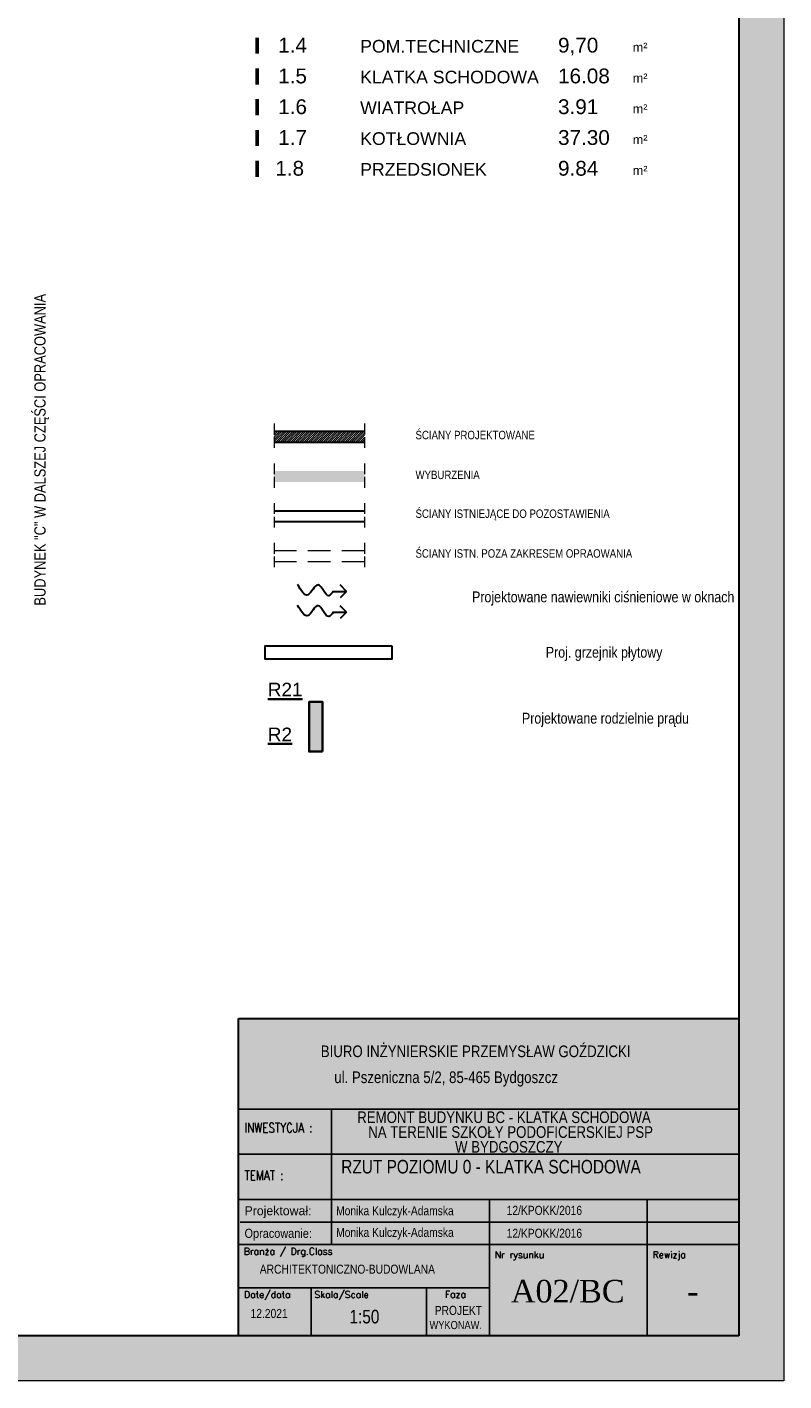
# Model space of a CAD drawing. Header units: millimetres. Extents: x 1390 to 61772, y -2775 to 3946.
# Tile 2 of 24: x 3043 to 3880, y -2775 to -1277. Entities that reach past the tile are written whole.
import ezdxf
from ezdxf.enums import TextEntityAlignment as Align

# ---------------------------------------------------------------- set-up
doc = ezdxf.new("R2010")
doc.units = ezdxf.units.MM
doc.linetypes.add('ACAD_ISO02W100', pattern=[15, 12, -3])
doc.linetypes.add('DASHED', pattern=[0.75, 0.5, -0.25])
for name, color, linetype, lineweight in [('!MARIUSZ', 220, 'Continuous', 35), ('_e_rozdzielnie', 16, 'Continuous', 35), ('BA_txs', 2, 'Continuous', 18), ('Cienka', 7, 'Continuous', 18), ('mm_grzejniki', 30, 'Continuous', 30), ('mm_Wentylacja', 5, 'Continuous', 50), ('mm_wentylacja_bloki', 7, 'Continuous', 18), ('Niewidoczne', 160, 'ACAD_ISO02W100', 18), ('PG_WIDOKOWE_CIENKIE', 1, 'Continuous', 18), ('PG_WYMIARY', 1, 'Continuous', 18), ('Przekrojowa', 60, 'Continuous', 18), ('TABC', 1, 'Continuous', 18), ('TABELKA', 7, 'Continuous', 18), ('WYBURZENIA', 160, 'Continuous', 30), ('Wymiarowa zewnętrzna', 50, 'Continuous', 18)]:
    doc.layers.add(name, color=color, linetype=linetype, lineweight=lineweight)
doc.layers.add('MKA_TEXT', color=1, linetype='Continuous')
doc.styles.add('BIKTS', font='bikromsw.shx', dxfattribs={"width": 0.85})
doc.styles.add('MKA_ARIAL', font='arial.ttf')
doc.styles.add('ROMANC', font='times.ttf', dxfattribs={"height": 20})
doc.styles.add('ROMANS', font='bikromsw.shx', dxfattribs={"width": 0.8})
doc.styles.add('SIMPLEX', font='SIMPLEX')
doc.styles.get("Standard").update_dxf_attribs({"font": 'arial.ttf'})

# ---------------------------------------------------------------- blocks, each defined once
blk = doc.blocks.new('A$C38c5ed0e')
at = {"true_color": 0xffffff}
h = blk.add_hatch(color=7, dxfattribs=at)
h.dxf.hatch_style = 1
h.paths.add_polyline_path([(1107.2, 702), (0, 702), (0, 0), (1107.2, 0)])
at = {"layer": 'Przekrojowa', "color": 18, "lineweight": 30, "true_color": 0x000000}
for p, q in [((0, 0), (0, 702)), ((0, 702), (1107.2, 702))]:
    blk.add_line(p, q, dxfattribs=at)
blk = doc.blocks.new('TAB-SP')
at = {"color": 18, "true_color": 0x000000}
for p, q in [((-5536, 0), (-5536, 3510)), ((-5536, 3510), (0, 3510)), ((0, 3510), (0, 0)), ((-4506, 2008), (-4506, 2508)), ((-5536, 2008), (0, 2008)), ((-4506, 1014), (-4506, 2025)), ((-2760, 1508), (-2760, 531)), ((-1014, 1508), (-1014, 1008)), ((-5520, 1258), (0, 1258)), ((0, 1008), (-5536, 1008)), ((-4506, 1008), (-4506, 1014)), ((-1014, 0), (-1014, 1008)), ((-5536, 0), (0, 0))]:
    blk.add_line(p, q, dxfattribs=at)
at = {"color": 18, "linetype": 'Continuous', "true_color": 0x000000}
for p, q in [((0, 2508), (-5536, 2508)), ((0, 1508), (-5536, 1508)), ((-2760, 531), (-5536, 531)), ((-4733, 0), (-4733, 531)), ((-3457, 0), (-3457, 531)), ((-2760, 531), (-2760, 0))]:
    blk.add_line(p, q, dxfattribs=at)
at = {"color": 18, "true_color": 0x000000, "style": 'ROMANS'}
for s, width, p, p2 in [('Projektował: ', 0.750949, (-5470, 1333), (-4691, 1333)), ('Opracowanie: ', 0.711769, (-5470, 1083), (-4691, 1083))]:
    blk.add_text(s, height=100, dxfattribs=dict(at, width=width)).set_placement(p, p2, align=Align.FIT)
at = {"color": 18, "true_color": 0x000000, "style": 'BIKTS', "width": 0.85}
for tag, p, height in [('TEMAT1', (-4383, 1811), 150), ('TEMAT2', (-4383, 1591), 150), ('PROJEKTOWAł1', (-4383, 1336), 100), ('UPR.NR1', (-2569, 1341), 100), ('PROJEKTOWAŁ2', (-4383, 1086), 100), ('UPR.NR2', (-2569, 1091), 100), ('BRANżA', (-4783, 686), 100), ('FAZA', (-3199, 242), 100), ('DATA', (-5403, 196), 100), ('SKALA', (-4363, 136), 150), ('UPR.NR4', (-3378, 73), 100)]:
    blk.add_attdef(tag, p, '', height=height, dxfattribs=at)
at = {"color": 18, "true_color": 0x000000, "style": 'ROMANC'}
for tag, p in [('NR', (-2075, 368)), ('REWIZJA', (-508, 368))]:
    blk.add_attdef(tag, text='', height=250, dxfattribs=at).set_placement(p, align=Align.CENTER)
at = {"layer": 'TABC', "color": 18, "linetype": 'Continuous', "true_color": 0x000000, "style": 'SIMPLEX'}
for s, p in [('Branża / Drg.Class', (-5478, 896)), ('Nr rysunku', (-2700, 859)), ('Rewizja', (-954, 859)), ('Date/data', (-5475, 418)), ('Skala/Scale', (-4696, 418)), ('Faza', (-3252, 421))]:
    blk.add_text(s, height=74.6, dxfattribs=at).set_placement(p)
at = {"layer": 'TABELKA', "color": 18, "true_color": 0x000000}
for s, height, style, width, p in [('BIURO INŻYNIERSKIE PRZEMYSŁAW GOŹDZICKI', 128.93, 'BIKTS', 0.85, (-4626, 3082)), ('ul. Pszeniczna 5/2, 85-465 Bydgoszcz', 128.93, 'BIKTS', 0.85, (-4477, 2795)), ('REMONT BUDYNKU BC - KLATKA SCHODOWA ', 128.93, 'BIKTS', 0.85, (-4223, 2353)), ('INWESTYCJA :', 105.6, 'SIMPLEX', 0.8, (-5470, 2248)), ('NA TERENIE SZKOŁY PODOFICERSKIEJ PSP ', 128.93, 'BIKTS', 0.85, (-4101, 2189)), ('TEMAT :', 105.6, 'SIMPLEX', 0.8, (-5470, 1721))]:
    blk.add_text(s, height=height, dxfattribs=dict(at, style=style, width=width)).set_placement(p)
at = {"layer": 'TABELKA', "color": 18, "true_color": 0x000000, "insert": (-3140, 2154), "char_height": 128.93, "width": 1530.26, "attachment_point": 1, "style": 'BIKTS'}
blk.add_mtext('W BYDGOSZCZY', dxfattribs=at)
blk = doc.blocks.new('A$C4C0525F4')
at = {"true_color": 0xffffff}
h = blk.add_hatch(color=7, dxfattribs=at)
h.dxf.hatch_style = 1
h.paths.add_polyline_path([(2100, 0), (0, 0), (0, -2970), (2100, -2970)])
h.paths.add_polyline_path([(150, -50), (2050, -50), (2050, -2920), (150, -2920)], flags=16)
at = {"layer": 'Cienka', "color": 1}
for p, q in [((2100, 0), (2100, -2970)), ((2100, -2970), (0, -2970))]:
    blk.add_line(p, q, dxfattribs=at)
at = {"layer": 'Przekrojowa', "color": 18, "lineweight": 30, "true_color": 0x000000}
for p, q in [((2050, -50), (2050, -2920)), ((2050, -2920), (150, -2920))]:
    blk.add_line(p, q, dxfattribs=at)
blk = doc.blocks.new('podciecie')
at = {"layer": 'mm_Wentylacja', "color": 142, "lineweight": 30}
for p, q in [((23288, -37575.5), (23288, -37590.5)), ((23288, -37590.5), (23280.9, -37583.4)), ((23288, -37590.5), (23295.1, -37583.4))]:
    blk.add_line(p, q, dxfattribs=at)
blk.add_spline([(23288, -37575.5), (23283.2, -37570.7), (23295.2, -37558.8), (23284.2, -37547.8), (23295.8, -37536.2)], degree=3, dxfattribs=at)
blk = doc.blocks.new('tpow')
at = {"const_width": 10}
blk.add_lwpolyline([(0, 12.4), (0, 57.3)], dxfattribs=at)
at = {"insert": (1038.8, 42.9), "char_height": 20, "attachment_point": 1, "style": 'MKA_ARIAL'}
blk.add_mtext_dynamic_manual_height_columns('{\\H1.25x;m²}', width=43.685, gutter_width=1000, heights=[0], dxfattribs=at)
at = {"lineweight": -3, "style": 'MKA_ARIAL'}
blk.add_attdef('001', text='', height=41, dxfattribs=at).set_placement((89.6, 15.7), align=Align.CENTER)
for tag, p, height in [('POMIESZCZENIE', (284.6, 15.7), 35), ('WWWWW', (711.8, 15.7), 24), ('88,88', (883.3, 15.7), 41)]:
    blk.add_attdef(tag, p, '', height=height, dxfattribs=at)

msp = doc.modelspace()

# ---------------------------------------------------------------- hatches: boundary and pattern name
at = {"layer": '_e_rozdzielnie', "linetype": 'ByBlock', "true_color": 0x000000, "transparency": 33554559}
h = msp.add_hatch(color=18, dxfattribs=at)
h.dxf.hatch_style = 1
h.paths.add_polyline_path([(3369.7, -2078.87), (3369.7, -2023.87), (3354.7, -2023.87), (3354.7, -2078.87)])
at = {"layer": 'PG_WIDOKOWE_CIENKIE', "lineweight": 18, "true_color": 0x000000}
h = msp.add_hatch(dxfattribs=at)
h.set_pattern_fill('LINE', color=18, scale=13.5, angle=45)
h.set_pattern_definition([(45, (16013.6865, 14300.5402), (-1.1932427, 1.1932427), [])])
h.paths.add_polyline_path([(3415.94, -1724.46), (3315.94, -1724.46), (3315.94, -1736.46), (3415.94, -1736.46)])
at = {"layer": 'WYBURZENIA', "lineweight": 18, "true_color": 0x000000, "transparency": 33554572}
h = msp.add_hatch(color=18, dxfattribs=at)
h.dxf.hatch_style = 1
h.paths.add_polyline_path([(3415.94, -1768.46), (3315.94, -1768.46), (3315.94, -1780.46), (3415.94, -1780.46)])

# ---------------------------------------------------------------- linework, layer by layer
at = {"layer": '!MARIUSZ', "color": 18, "linetype": 'DASHED', "lineweight": 0, "ltscale": 50, "true_color": 0x000000}
for p, q in [((3315.94, -1856.46), (3415.94, -1856.46)), ((3315.94, -1868.46), (3415.94, -1868.46))]:
    msp.add_line(p, q, dxfattribs=at)
at = {"layer": '_e_rozdzielnie', "color": 18, "linetype": 'ByBlock', "true_color": 0x000000}
msp.add_lwpolyline([(3369.7, -2078.87), (3369.7, -2023.87), (3354.7, -2023.87), (3354.7, -2078.87)], close=True, dxfattribs=at)
at = {"layer": 'mm_grzejniki', "color": 18, "true_color": 0x000000}
msp.add_lwpolyline([(3446.16, -1961.69), (3446.16, -1976.69), (3306.16, -1976.69), (3306.16, -1961.69)], close=True, dxfattribs=at)
at = {"layer": 'Niewidoczne', "color": 18, "true_color": 0x000000}
for p, q in [((3315.94, -1715.96), (3315.94, -1744.96)), ((3415.94, -1715.96), (3415.94, -1744.96)), ((3315.94, -1759.96), (3315.94, -1788.96)), ((3415.94, -1759.96), (3415.94, -1788.96)), ((3315.94, -1803.96), (3315.94, -1832.96)), ((3415.94, -1803.96), (3415.94, -1832.96)), ((3315.94, -1847.96), (3315.94, -1876.96)), ((3415.94, -1847.96), (3415.94, -1876.96))]:
    msp.add_line(p, q, dxfattribs=at)
at = {"layer": 'Wymiarowa zewnętrzna', "color": 18, "lineweight": 30, "true_color": 0x000000}
for p, q in [((3315.94, -1724.46), (3415.94, -1724.46)), ((3315.94, -1736.46), (3415.94, -1736.46)), ((3315.94, -1812.46), (3415.94, -1812.46)), ((3315.94, -1824.46), (3415.94, -1824.46))]:
    msp.add_line(p, q, dxfattribs=at)

# ---------------------------------------------------------------- block references
at = {"color": 18, "true_color": 0x000000}
ref = msp.add_blockref('TAB-SP', (3830.26, -2725.07), dxfattribs=dict(at, xscale=0.09999999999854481, yscale=0.09999999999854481, zscale=0.09999999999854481))
ref.add_attrib('TEMAT1', 'RZUT POZIOMU 0 - KLATKA SCHODOWA', (3390.29, -2545.58), dxfattribs={"color": 250, "height": 15, "style": 'BIKTS', "width": 0.85})
ref.add_attrib('PROJEKTOWAł1', 'Monika Kulczyk-Adamska', (3384.65, -2615.72), dxfattribs={"color": 250, "height": 10, "style": 'BIKTS', "width": 0.85})
ref.add_attrib('UPR.NR1', '12/KPOKK/2016', (3573.39, -2616.73), dxfattribs={"color": 250, "height": 10, "style": 'BIKTS', "width": 0.85})
ref.add_attrib('PROJEKTOWAł2', 'Monika Kulczyk-Adamska', (3384.65, -2591.8), dxfattribs={"color": 250, "height": 10, "style": 'BIKTS', "width": 0.85})
ref.add_attrib('UPR.NR2', '12/KPOKK/2016', (3573.39, -2591.33), dxfattribs={"color": 250, "height": 10, "style": 'BIKTS', "width": 0.85})
ref.add_attrib('UPR.NR4', ' WYKONAW.', (3485.19, -2717.73), dxfattribs={"color": 250, "height": 9, "style": 'BIKTS', "width": 0.85})
ref.add_attrib('BRANżA', 'ARCHITEKTONICZNO-BUDOWLANA', (3300.15, -2656.43), dxfattribs={"color": 250, "height": 10, "style": 'BIKTS', "width": 0.85})
ref.add_attrib('DATA', '12.2021', (3289.94, -2705.43), dxfattribs={"color": 250, "height": 10, "style": 'BIKTS', "width": 0.85})
ref.add_attrib('SKALA', '1:50', (3399.35, -2711.43), dxfattribs={"color": 250, "height": 15, "style": 'BIKTS', "width": 0.85})
ref.add_attrib('FAZA', 'PROJEKT ', (3493.74, -2702.03), dxfattribs={"color": 250, "height": 10, "style": 'BIKTS', "width": 0.85})
ref.add_attrib('NR', 'A02/BC', dxfattribs={"color": 250, "height": 25, "style": 'ROMANC'}).set_placement((3640.96, -2688.29), align=Align.CENTER)
ref.add_attrib('REWIZJA', '-', dxfattribs={"color": 250, "height": 25, "style": 'ROMANC'}).set_placement((3779.41, -2688.29), align=Align.CENTER)
at = {"layer": 'BA_txs'}
ref = msp.add_blockref('tpow', (3297.4, -1311.83), dxfattribs=dict(at, xscale=0.4, yscale=0.4, zscale=0.4))
ref.add_attrib('88,88', '9,70', (3630.23, -1305.54), dxfattribs={"layer": 'MKA_TEXT', "lineweight": -2, "height": 16.4, "style": 'MKA_ARIAL'})
ref.add_attrib('POMIESZCZENIE_GOSPODARCZE', 'POM.TECHNICZNE', (3411.24, -1305.54), dxfattribs={"layer": 'MKA_TEXT', "lineweight": -2, "height": 14, "style": 'MKA_ARIAL'})
ref.add_attrib('001', ' 1.4', dxfattribs={"layer": 'MKA_TEXT', "lineweight": -2, "height": 16.4, "style": 'MKA_ARIAL'}).set_placement((3333.25, -1305.54), align=Align.CENTER)
ref = msp.add_blockref('tpow', (3297.4, -1345.88), dxfattribs=dict(at, xscale=0.4, yscale=0.4, zscale=0.4))
ref.add_attrib('88,88', '16.08', (3630.23, -1339.59), dxfattribs={"layer": 'MKA_TEXT', "lineweight": -2, "height": 16.4, "style": 'MKA_ARIAL'})
ref.add_attrib('POMIESZCZENIE_GOSPODARCZE', 'KLATKA SCHODOWA', (3411.24, -1339.59), dxfattribs={"layer": 'MKA_TEXT', "lineweight": -2, "height": 14, "style": 'MKA_ARIAL'})
ref.add_attrib('001', ' 1.5', dxfattribs={"layer": 'MKA_TEXT', "lineweight": -2, "height": 16.4, "style": 'MKA_ARIAL'}).set_placement((3333.25, -1339.59), align=Align.CENTER)
ref = msp.add_blockref('tpow', (3297.4, -1379.94), dxfattribs=dict(at, xscale=0.4, yscale=0.4, zscale=0.4))
ref.add_attrib('88,88', '3.91', (3630.23, -1373.64), dxfattribs={"layer": 'MKA_TEXT', "lineweight": -2, "height": 16.4, "style": 'MKA_ARIAL'})
ref.add_attrib('POMIESZCZENIE_GOSPODARCZE', 'WIATROŁAP', (3411.24, -1373.64), dxfattribs={"layer": 'MKA_TEXT', "lineweight": -2, "height": 14, "style": 'MKA_ARIAL'})
ref.add_attrib('001', ' 1.6', dxfattribs={"layer": 'MKA_TEXT', "lineweight": -2, "height": 16.4, "style": 'MKA_ARIAL'}).set_placement((3333.25, -1373.64), align=Align.CENTER)
ref = msp.add_blockref('tpow', (3297.4, -1413.99), dxfattribs=dict(at, xscale=0.4, yscale=0.4, zscale=0.4))
ref.add_attrib('88,88', '37.30', (3630.23, -1407.7), dxfattribs={"layer": 'MKA_TEXT', "lineweight": -2, "height": 16.4, "style": 'MKA_ARIAL'})
ref.add_attrib('POMIESZCZENIE_GOSPODARCZE', 'KOTŁOWNIA', (3411.24, -1407.7), dxfattribs={"layer": 'MKA_TEXT', "lineweight": -2, "height": 14, "style": 'MKA_ARIAL'})
ref.add_attrib('001', ' 1.7', dxfattribs={"layer": 'MKA_TEXT', "lineweight": -2, "height": 16.4, "style": 'MKA_ARIAL'}).set_placement((3333.25, -1407.7), align=Align.CENTER)
ref = msp.add_blockref('tpow', (3297.4, -1448.05), dxfattribs=dict(at, xscale=0.4, yscale=0.4, zscale=0.4))
ref.add_attrib('88,88', '9.84', (3630.23, -1441.75), dxfattribs={"layer": 'MKA_TEXT', "lineweight": -2, "height": 16.4, "style": 'MKA_ARIAL'})
ref.add_attrib('POMIESZCZENIE_GOSPODARCZE', 'PRZEDSIONEK', (3411.24, -1441.75), dxfattribs={"layer": 'MKA_TEXT', "lineweight": -2, "height": 14, "style": 'MKA_ARIAL'})
ref.add_attrib('001', '1.8', dxfattribs={"layer": 'MKA_TEXT', "lineweight": -2, "height": 16.4, "style": 'MKA_ARIAL'}).set_placement((3333.25, -1441.75), align=Align.CENTER)
at = {"layer": 'mm_Wentylacja', "color": 18, "lineweight": 30, "true_color": 0x000000, "rotation": 90}
for p in [(-34194.21, -25189.63), (-34194.21, -25212.63)]:
    msp.add_blockref('podciecie', p, dxfattribs=at)
at = {"layer": 'PG_WIDOKOWE_CIENKIE', "color": 18, "lineweight": 30, "true_color": 0x000000, "xscale": 0.5, "yscale": 0.5, "zscale": 0.5}
msp.add_blockref('A$C38c5ed0e', (3276.65, -2725.07), dxfattribs=at)
at = {"layer": 'PG_WYMIARY', "color": 18, "true_color": 0x000000}
msp.add_blockref('A$C4C0525F4', (1780.26, 194.93), dxfattribs=at)

# ---------------------------------------------------------------- texts
at = {"layer": '_e_rozdzielnie', "color": 18, "linetype": 'ByBlock', "true_color": 0x000000}
for s, p in [('%%UR21', (3309.05, -2017.67)), ('%%UR2', (3309.05, -2067.33))]:
    msp.add_text(s, height=15, dxfattribs=at).set_placement(p)
at = {"layer": 'BA_txs', "color": 18, "true_color": 0x000000, "style": 'BIKTS', "width": 0.85}
msp.add_text('BUDYNEK "C" W DALSZEJ CZĘŚCI OPRACOWANIA', height=12.5, rotation=90, dxfattribs=at).set_placement((3063.11, -1917.33))
at = {"layer": 'BA_txs', "color": 18, "true_color": 0x000000, "char_height": 9.375, "width": 793.7526, "attachment_point": 1, "style": 'BIKTS'}
for s, insert in [('ŚCIANY PROJEKTOWANE', (3472.52, -1723.98)), ('WYBURZENIA', (3472.52, -1767.98)), ('ŚCIANY ISTNIEJĄCE DO POZOSTAWIENIA', (3472.52, -1810.98)), ('ŚCIANY ISTN. POZA ZAKRESEM OPRAOWANIA', (3472.52, -1854.98))]:
    msp.add_mtext(s, dxfattribs=dict(at, insert=insert))
at = {"layer": 'mm_wentylacja_bloki', "color": 18, "true_color": 0x000000, "char_height": 12, "width": 413.8364, "attachment_point": 2}
for s, insert in [('{\\fArial Narrow|b0|i0|c238|p34;Projektowane nawiewniki ciśnieniowe w oknach}', (3680.22, -1901.71)), ('{\\fArial Narrow|b0|i0|c238|p34;Proj. grzejnik płytowy }', (3681.23, -1962.96)), ('{\\fArial Narrow|b0|i0|c238|p34;Projektowane rodzielnie prądu}', (3682.74, -2035.94))]:
    msp.add_mtext(s, dxfattribs=dict(at, insert=insert))

doc.saveas('drawing.dxf')
